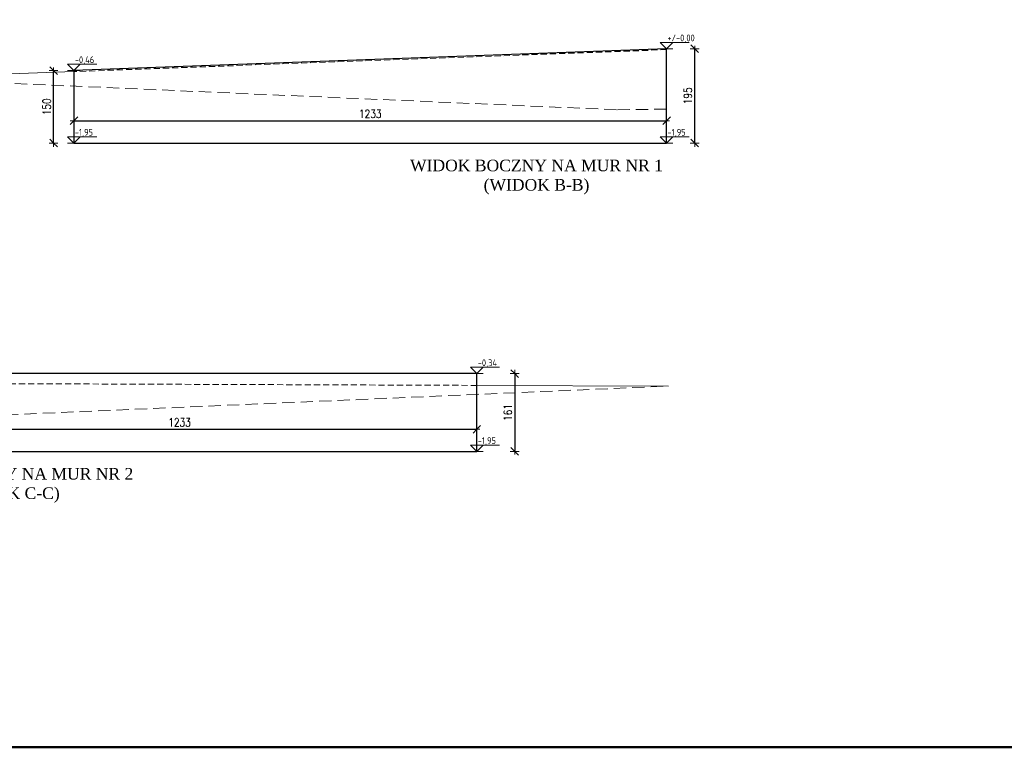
# Model space of a CAD drawing. Header units: millimetres. Extents: x 16720 to 74016, y 25810 to 81213.
# Tile 5 of 256: x 25006 to 27040, y 35123 to 36629. Entities that reach past the tile are written whole.
import ezdxf

# ---------------------------------------------------------------- set-up
doc = ezdxf.new("R2010")
doc.units = ezdxf.units.MM
doc.linetypes.add('HIDDENX2', pattern=[19.05, 12.7, -6.35])
for name, color, linetype, lineweight in [('1', 7, 'Continuous', 9), ('_L OPISY', 110, 'Continuous', 9), ('_OPISY', 110, 'Continuous', 9), ('_PRZERYWANE', 252, 'HIDDENX2', 9), ('_RAMKA', 212, 'Continuous', 9), ('_WYMIAR', 151, 'Continuous', 9), ('_ZIEMIA', 98, 'Continuous', 35), ('_ŚREDNIE', 90, 'Continuous', 25)]:
    doc.layers.add(name, color=color, linetype=linetype, lineweight=lineweight)
doc.styles.add('_PRZEKRÓJ 12', font='ARIALNB.TTF', dxfattribs={"height": 12})
doc.styles.add('ISO', font='isocp.shx')
doc.styles.add('ROMANS', font='romans.shx', dxfattribs={"width": 0.8, "height": 17})
doc.styles.get("Standard").update_dxf_attribs({"font": 'arial.ttf'})
doc.dimstyles.new('DOM w 100', dxfattribs={"dimscale": 8, "dimtxt": 2.5, "dimasz": 0.2, "dimexe": 1.25, "dimexo": 2, "dimgap": 0.7, "dimtad": 1, "dimdec": 0, "dimtxsty": 'ROMANS', "dimblk1": 'wymgreg', "dimblk2": 'wymgregII', "dimsah": 1, "dimcen": 2.5, "dimdle": 1, "dimse1": 1, "dimse2": 1, "dimadec": 0, "dimazin": 0, "dimtfac": 1, "dimtdec": 0, "dimtix": 1, "dimtmove": 1, "dimatfit": 3, "dimfxl": 1.25, "dimarcsym": 0})

# ---------------------------------------------------------------- blocks, each defined once
blk = doc.blocks.new('KOTA WYS')
at = {"layer": '_OPISY'}
blk.add_line((-13, -13.1), (13, -13.1), dxfattribs=at)
blk.add_lwpolyline([(13, -0.1), (0, -13.1), (-13, -0.1), (47, -0.1)], dxfattribs=at)
at = {"layer": '_OPISY', "style": '_PRZEKRÓJ 12'}
blk.add_attdef('POZWYK', (9.6, 2.2), '', height=12, dxfattribs=at)
blk = doc.blocks.new('wymgreg')
at = {"layer": '1'}
for p, q in [((0, 0), (-4.9, -4.9)), ((4.8, 0), (-3.9, 0)), ((0, 5.7), (0, -5.7)), ((0, 0), (4.9, 4.9))]:
    blk.add_line(p, q, dxfattribs=at)
blk = doc.blocks.new('wymgregII')
at = {"layer": '1', "rotation": 180}
blk.add_blockref('wymgreg', (0, 0), dxfattribs=at)
blk = doc.blocks.new('*D6951')
at = {"layer": '_WYMIAR', "color": 0, "lineweight": -2}
blk.add_line((25119.5, 36420.6), (26340.8, 36420.6), dxfattribs=at)
at = {"layer": 'Defpoints', "color": 0}
for p in [(26342.4, 36420.6), (25117.9, 36374.4), (26342.4, 36374.4)]:
    blk.add_point(p, dxfattribs=at)
at = {"layer": '_WYMIAR', "color": 0, "linetype": 'ByBlock', "lineweight": -2, "xscale": 1.6, "yscale": 1.6, "zscale": 1.6, "rotation": 180}
blk.add_blockref('wymgreg', (25117.9, 36420.6), dxfattribs=at)
at = {"layer": '_WYMIAR', "color": 0, "linetype": 'ByBlock', "lineweight": -2, "xscale": 1.6, "yscale": 1.6, "zscale": 1.6}
blk.add_blockref('wymgregII', (26342.4, 36420.6), dxfattribs=at)
at = {"layer": '_WYMIAR', "color": 0, "insert": (25730.1, 36434.7), "char_height": 17, "attachment_point": 5, "style": 'ROMANS'}
blk.add_mtext('1233', dxfattribs=at)
blk = doc.blocks.new('*D6952')
at = {"layer": '_WYMIAR', "color": 0, "lineweight": -2}
blk.add_line((26400.5, 36376), (26400.5, 36567.8), dxfattribs=at)
at = {"layer": 'Defpoints', "color": 0}
for p in [(26342.4, 36569.4), (26400.5, 36569.4), (26342.4, 36374.4)]:
    blk.add_point(p, dxfattribs=at)
at = {"layer": '_WYMIAR', "color": 0, "linetype": 'ByBlock', "lineweight": -2, "xscale": 1.6, "yscale": 1.6, "zscale": 1.6}
for name, p, rotation in [('wymgregII', (26400.5, 36569.4), 90), ('wymgreg', (26400.5, 36374.4), 270)]:
    blk.add_blockref(name, p, dxfattribs=dict(at, rotation=rotation))
at = {"layer": '_WYMIAR', "color": 0, "insert": (26386.4, 36471.9), "char_height": 17, "attachment_point": 5, "rotation": 90, "style": 'ROMANS'}
blk.add_mtext('195', dxfattribs=at)
blk = doc.blocks.new('*D6953')
at = {"layer": '_WYMIAR', "color": 0, "lineweight": -2}
blk.add_line((25075.8, 36376), (25075.8, 36522.5), dxfattribs=at)
at = {"layer": 'Defpoints', "color": 0}
for p in [(25075.8, 36524.1), (25117.9, 36524.1), (25117.9, 36374.4)]:
    blk.add_point(p, dxfattribs=at)
at = {"layer": '_WYMIAR', "color": 0, "linetype": 'ByBlock', "lineweight": -2, "xscale": 1.6, "yscale": 1.6, "zscale": 1.6}
for name, p, rotation in [('wymgregII', (25075.8, 36524.1), 90), ('wymgreg', (25075.8, 36374.4), 270)]:
    blk.add_blockref(name, p, dxfattribs=dict(at, rotation=rotation))
at = {"layer": '_WYMIAR', "color": 0, "insert": (25061.7, 36449.3), "char_height": 17, "attachment_point": 5, "rotation": 90, "style": 'ROMANS'}
blk.add_mtext('150', dxfattribs=at)
blk = doc.blocks.new('*D6955')
at = {"layer": '_WYMIAR', "color": 0, "lineweight": -2}
blk.add_line((26028.6, 35896.3), (26028.6, 35738.7), dxfattribs=at)
at = {"layer": 'Defpoints', "color": 0}
for p in [(25950.4, 35897.9), (25950.4, 35737.1), (26028.6, 35737.1)]:
    blk.add_point(p, dxfattribs=at)
at = {"layer": '_WYMIAR', "color": 0, "linetype": 'ByBlock', "lineweight": -2, "xscale": 1.6, "yscale": 1.6, "zscale": 1.6}
for name, p, rotation in [('wymgreg', (26028.6, 35897.9), 90), ('wymgregII', (26028.6, 35737.1), 270)]:
    blk.add_blockref(name, p, dxfattribs=dict(at, rotation=rotation))
at = {"layer": '_WYMIAR', "color": 0, "insert": (26014.5, 35817.5), "char_height": 17, "attachment_point": 5, "rotation": 90, "style": 'ROMANS'}
blk.add_mtext('161', dxfattribs=at)
blk = doc.blocks.new('*D6956')
at = {"layer": '_WYMIAR', "color": 0, "lineweight": -2}
blk.add_line((24723.5, 35782.9), (25948.8, 35782.9), dxfattribs=at)
at = {"layer": 'Defpoints', "color": 0}
for p in [(25950.4, 35782.9), (24721.9, 35737.1), (25950.4, 35737.1)]:
    blk.add_point(p, dxfattribs=at)
at = {"layer": '_WYMIAR', "color": 0, "linetype": 'ByBlock', "lineweight": -2, "xscale": 1.6, "yscale": 1.6, "zscale": 1.6, "rotation": 180}
blk.add_blockref('wymgreg', (24721.9, 35782.9), dxfattribs=at)
at = {"layer": '_WYMIAR', "color": 0, "linetype": 'ByBlock', "lineweight": -2, "xscale": 1.6, "yscale": 1.6, "zscale": 1.6}
blk.add_blockref('wymgregII', (25950.4, 35782.9), dxfattribs=at)
at = {"layer": '_WYMIAR', "color": 0, "insert": (25336.1, 35797), "char_height": 17, "attachment_point": 5, "style": 'ROMANS'}
blk.add_mtext('1233', dxfattribs=at)

msp = doc.modelspace()

# ---------------------------------------------------------------- linework, layer by layer
at = {"layer": '_PRZERYWANE', "color": 5, "ltscale": 2}
for points in [[(26342.4, 36444.4), (26239.1, 36443.1), (24717.9, 36509.4)], [(24721.9, 35807.1), (24825.2, 35805.8), (26346.4, 35872.1)]]:
    msp.add_lwpolyline(points, dxfattribs=at)
at = {"layer": '_RAMKA', "const_width": 5}
msp.add_lwpolyline([(24161.6, 37995.8), (28111.6, 37995.8), (28111.6, 35125.8), (24161.6, 35125.8)], close=True, dxfattribs=at)
at = {"layer": '_ZIEMIA', "color": 1, "linetype": 'HIDDENX2', "lineweight": 9}
msp.add_line((25950.4, 35873.5), (24721.9, 35877.9), dxfattribs=at)
at = {"layer": '_ZIEMIA', "color": 1, "lineweight": 9}
msp.add_line((26346.4, 35872.1), (25950.4, 35873.5), dxfattribs=at)
at = {"layer": '_ZIEMIA', "color": 1, "linetype": 'HIDDENX2', "lineweight": 9}
msp.add_lwpolyline([(26342.4, 36567.4), (25117.9, 36522.1)], dxfattribs=at)
at = {"layer": '_ZIEMIA', "color": 1, "lineweight": 9}
msp.add_lwpolyline([(25117.9, 36522.1), (24742.7, 36508.3)], dxfattribs=at)
at = {"layer": '_ŚREDNIE'}
msp.add_lwpolyline([(25117.9, 36524.1), (25117.9, 36374.4), (26342.4, 36374.4), (26342.4, 36569.4), (25117.9, 36524.1)], dxfattribs=at)
msp.add_lwpolyline([(25950.4, 35737.1), (25950.4, 35897.9), (24721.9, 35897.9), (24721.9, 35737.1)], close=True, dxfattribs=at)

# ---------------------------------------------------------------- block references
at = {"layer": '_L OPISY'}
ref = msp.add_blockref('KOTA WYS', (26342.4, 36582.5), dxfattribs=at)
ref.add_attrib('POZWYK', '+/-0,00', (26344.3, 36584.7), dxfattribs={"layer": '_OPISY', "height": 14, "style": 'ISO'})
ref = msp.add_blockref('KOTA WYS', (25117.9, 36537.3), dxfattribs=at)
ref.add_attrib('POZWYK', '-0,46', (25119.8, 36539.5), dxfattribs={"layer": '_OPISY', "height": 14, "style": 'ISO'})
ref = msp.add_blockref('KOTA WYS', (25117.9, 36387.5), dxfattribs=at)
ref.add_attrib('POZWYK', '-1,95', (25119.8, 36389.7), dxfattribs={"layer": '_OPISY', "height": 14, "style": 'ISO'})
ref = msp.add_blockref('KOTA WYS', (26342.4, 36387.5), dxfattribs=at)
ref.add_attrib('POZWYK', '-1,95', (26344.3, 36389.7), dxfattribs={"layer": '_OPISY', "height": 14, "style": 'ISO'})
ref = msp.add_blockref('KOTA WYS', (25950.4, 35911), dxfattribs=at)
ref.add_attrib('POZWYK', '-0,34', (25952.3, 35913.2), dxfattribs={"layer": '_OPISY', "height": 14, "style": 'ISO'})
ref = msp.add_blockref('KOTA WYS', (25950.4, 35750.2), dxfattribs=at)
ref.add_attrib('POZWYK', '-1,95', (25952.3, 35752.4), dxfattribs={"layer": '_OPISY', "height": 14, "style": 'ISO'})

# ---------------------------------------------------------------- texts
at = {"layer": '_OPISY', "char_height": 20, "attachment_point": 5}
for s, insert in [('{\\fTimes New Roman|b0|i0|c238|p18;\\H1.2x;WIDOK BOCZNY NA MUR NR 1 (WIDOK B-B)}', (26073.7, 36304.1)), ('{\\fTimes New Roman|b0|i0|c238|p18;\\H1.2x;WIDOK BOCZNY NA MUR NR 2 (WIDOK C-C)}', (24979.3, 35666.8))]:
    msp.add_mtext_dynamic_manual_height_columns(s, width=571.53, gutter_width=50, heights=[0], dxfattribs=dict(at, insert=insert))

# ---------------------------------------------------------------- dimensions: what is measured, and where the dimension line sits
at = {"layer": '_WYMIAR'}
for base, p1, p2, picture, middle in [((26400.5, 36569.4), (26342.4, 36374.4), (26342.4, 36569.4), '*D6952', (26386.4, 36471.9)), ((25075.8, 36524.1), (25117.9, 36374.4), (25117.9, 36524.1), '*D6953', (25061.7, 36449.3)), ((26028.6, 35737.1), (25950.4, 35897.9), (25950.4, 35737.1), '*D6955', (26014.5, 35817.5))]:
    dim = msp.add_linear_dim(base=base, p1=p1, p2=p2, angle=90, dimstyle='DOM w 100', override={"dimtxsty": 'ROMANS'}, dxfattribs=at)
    dim.commit()
    dim.dimension.update_dxf_attribs({"geometry": picture, "text_midpoint": middle})
for base, p1, p2, picture, middle in [((26342.4, 36420.6), (25117.9, 36374.4), (26342.4, 36374.4), '*D6951', (25730.1, 36434.7)), ((25950.4, 35782.9), (24721.9, 35737.1), (25950.4, 35737.1), '*D6956', (25336.1, 35797))]:
    dim = msp.add_linear_dim(base=base, p1=p1, p2=p2, text='1233', dimstyle='DOM w 100', override={"dimtxsty": 'ROMANS'}, dxfattribs=at)
    dim.commit()
    dim.dimension.update_dxf_attribs({"geometry": picture, "text_midpoint": middle})

doc.saveas('drawing.dxf')
